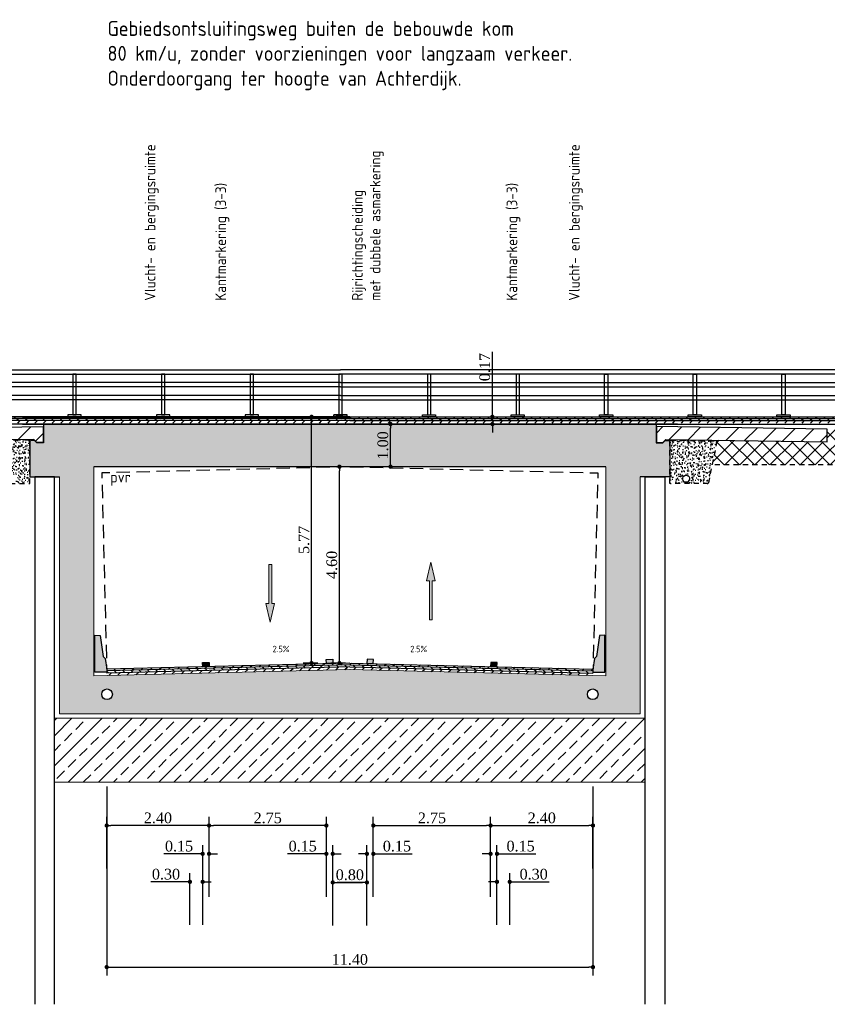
# Model space of a CAD drawing. Extents: x -21 to 90, y -15 to 62.
# Tile 13 of 15: x 60 to 79, y 17 to 40. Entities that reach past the tile are written whole.
import ezdxf
from ezdxf.enums import TextEntityAlignment as Align

# ---------------------------------------------------------------- set-up
doc = ezdxf.new("R2010")
doc.units = 0
doc.header["$LTSCALE"] = 0.1
doc.linetypes.add('B0402', pattern=[9.375, 6.25, -3.125])
doc.linetypes.add('TYPE_7', pattern=[1.9, 1.2, -0.7])
for name, color, linetype in [('CK-A$1A-25301', 253, 'Continuous'), ('CKNL2200P2507', 2, 'TYPE_7'), ('CKNL4101P2501', 2, 'Continuous'), ('CKNL4200P3501', 3, 'Continuous'), ('CR-L3860P3501', 3, 'Continuous'), ('l-ar-deta-pr', 10, 'Continuous'), ('l-mt-deta-pr', 7, 'Continuous'), ('l-tk-deta-con-pr', 1, 'Continuous'), ('TD-L----_BLOCK', 7, 'Continuous'), ('TDNL----_profiel vrije', 253, 'B0402'), ('TDNL6300_profiel', 2, 'Continuous'), ('X--T$1A-P2501', 2, 'Continuous'), ('X-IT6300_maatvoering', 7, 'Continuous'), ('X-NA6300_profiel', 7, 'Continuous'), ('XDNA----_spoortunnel', 253, 'Continuous')]:
    doc.layers.add(name, color=color, linetype=linetype)
doc.layers.add('dp-nw-markering', color=7, linetype='Continuous', lineweight=0)
doc.styles.add('ENV-P', font='ISOCP.SHX')
doc.styles.add('INFRA_DIM', font='times.ttf')
doc.styles.add('T25', font='ISO3098.shx')
doc.dimstyles.new('INFRA-100-M', dxfattribs={"dimtxt": 0.25, "dimasz": 0.1, "dimexe": 0.2, "dimexo": 0.1, "dimgap": 0.05, "dimtad": 1, "dimzin": 0, "dimdsep": 46, "dimtxsty": 'INFRA_DIM', "dimblk1": 'DOT', "dimblk2": 'DOT', "dimsah": 1, "dimcen": 0, "dimclrd": 256, "dimclre": 256, "dimclrt": 7, "dimaunit": 2, "dimadec": 0, "dimazin": 0, "dimtfac": 1, "dimtdec": 3, "dimtofl": 0, "dimtmove": 0, "dimatfit": 3, "dimldrblk": 'DOT', "dimfxl": 1, "dimtolj": 1, "dimtzin": 0, "dimarcsym": 0})
pattern_1 = [(45, (62.21669, 30.24594), (-0.1010279, 0.1010279), [])]
pattern_2 = [(50.0004, (23.89335, 155.36972), (0.18218478, -0.01593783), [0.01905, -0.20955]), (355.0004, (23.89335, 155.36972), (-0.03524474, 0.1910566), [0.01524, -0.16764058]), (100.45184, (23.90853, 155.3684), (0.14694004, 0.17511876), [0.01619, -0.17809024]), (46.1846, (23.89335, 155.42052), (0.27107933, -0.04204046), [0.028575, -0.314325]), (96.63595, (23.91594, 155.41702), (0.23740243, 0.24742776), [0.024285, -0.2671356]), (351.18455, (23.89335, 155.42052), (0.23740243, 0.24742776), [0.02285997, -0.25145973]), (21.0004, (23.91875, 155.40782), (0.1516151, -0.10226415), [0.01905, -0.20955]), (326.0004, (23.91875, 155.40782), (0.06180076, 0.1841884), [0.01524, -0.16764]), (71.45184, (23.93139, 155.3993), (0.21341586, 0.08192424), [0.01619, -0.17808994]), (37.500395, (23.89335, 155.36972), (0.00308802, 0.08455506), [0, -0.165608, 0, -0.17018, 0, -0.168275]), (7.500395, (23.89335, 155.36972), (0.06681897, 0.100181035), [0, -0.097028, 0, -0.161798, 0, -0.064135]), (327.500395, (23.83671, 155.36972), (0.135590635, -0.00572781), [0, -0.0635, 0, -0.19812, 0, -0.26289]), (317.50039, (23.81131, 155.36972), (0.14812901, 0.02542751), [0, -0.08255, 0, -0.131572, 0, -0.18669])]
pattern_3 = [(45.000395, (-301.74912, 194.31123), (-0.22450795, 0.22450486), [])]
pattern_4 = [(45, (-149993.5194, -405800.05517), (-0.3535533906, 0.3535533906), []), (45, (-149993.16587, -405800.05517), (-0.3535533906, 0.3535533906), [0.25, -0.125])]
pattern_5 = [(43.5679, (62.21569, 24.60233), (-0.0984714, 0.1035212), [])]
pattern_6 = [(133.5679, (62.21569, 24.60233), (-0.1035212, -0.0984714), [])]
pattern_7 = [(45, (62.21669, 30.24594), (-0.1010279, 0.1010279), [])]

# ---------------------------------------------------------------- blocks, each defined once
blk = doc.blocks.new('_DOT')
at = {"color": 0, "linetype": 'ByBlock'}
blk.add_line((-0.5, 0), (-1, 0), dxfattribs=at)
at = {"color": 0, "linetype": 'ByBlock', "const_width": 0.5}
blk.add_lwpolyline([(-0.25, 0, 1), (0.25, 0, 1)], format="xyb", close=True, dxfattribs=at)
blk = doc.blocks.new('*D131')
at = {"layer": 'DEFPOINTS', "color": 0, "transparency": 16777216}
for p in [(68.996, 30.35), (68.996, 30.18), (70.672, 30.18)]:
    blk.add_point(p, dxfattribs=at)
at = {"layer": 'l-mt-deta-pr', "lineweight": -2, "transparency": 16777216}
for p, q in [((70.672, 30.45), (70.672, 31.872)), ((69.096, 30.35), (70.872, 30.35)), ((69.096, 30.18), (70.872, 30.18)), ((70.672, 30.08), (70.672, 29.98))]:
    blk.add_line(p, q, dxfattribs=at)
at = {"layer": 'l-mt-deta-pr', "lineweight": -2, "transparency": 16777216, "xscale": 0.1, "yscale": 0.1, "zscale": 0.1}
for p, rotation in [((70.672, 30.35), 270.0003585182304), ((70.672, 30.18), 90.00035851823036)]:
    blk.add_blockref('_DOT', p, dxfattribs=dict(at, rotation=rotation))
at = {"layer": 'l-mt-deta-pr', "color": 7, "transparency": 16777216, "insert": (70.494, 31.514), "char_height": 0.25, "attachment_point": 5, "rotation": 90.0004, "style": 'INFRA_DIM'}
blk.add_mtext('\\A1;0.17', dxfattribs=at)
blk = doc.blocks.new('*D132')
at = {"layer": 'DEFPOINTS', "color": 0, "transparency": 16777216}
for p in [(68.284, 30.18), (68.996, 30.18), (68.996, 29.18)]:
    blk.add_point(p, dxfattribs=at)
at = {"layer": 'l-mt-deta-pr', "lineweight": -2, "transparency": 16777216}
for p, q in [((68.896, 30.18), (68.084, 30.18)), ((68.284, 29.28), (68.284, 30.08)), ((68.896, 29.18), (68.084, 29.18))]:
    blk.add_line(p, q, dxfattribs=at)
at = {"layer": 'l-mt-deta-pr', "lineweight": -2, "transparency": 16777216, "xscale": 0.1, "yscale": 0.1, "zscale": 0.1}
for p, rotation in [((68.284, 30.18), 90.00332984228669), ((68.284, 29.18), 270.0033298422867)]:
    blk.add_blockref('_DOT', p, dxfattribs=dict(at, rotation=rotation))
at = {"layer": 'l-mt-deta-pr', "color": 7, "transparency": 16777216, "insert": (68.106, 29.68), "char_height": 0.25, "attachment_point": 5, "rotation": 90.0033, "style": 'INFRA_DIM'}
blk.add_mtext('\\A1;1.00', dxfattribs=at)
blk = doc.blocks.new('*D133')
at = {"layer": 'DEFPOINTS', "color": 0, "transparency": 16777216}
for p in [(67.73, 19.438), (66.93, 18.332), (67.73, 18.332)]:
    blk.add_point(p, dxfattribs=at)
at = {"layer": 'l-mt-deta-pr', "lineweight": -2, "transparency": 16777216}
for p, q in [((66.93, 18.432), (66.93, 19.638)), ((67.73, 18.432), (67.73, 19.638)), ((67.03, 19.438), (67.63, 19.438))]:
    blk.add_line(p, q, dxfattribs=at)
at = {"layer": 'l-mt-deta-pr', "lineweight": -2, "transparency": 16777216, "xscale": 0.1, "yscale": 0.1, "zscale": 0.1, "rotation": 180}
blk.add_blockref('_DOT', (66.93, 19.438), dxfattribs=at)
at = {"layer": 'l-mt-deta-pr', "lineweight": -2, "transparency": 16777216, "xscale": 0.1, "yscale": 0.1, "zscale": 0.1}
blk.add_blockref('_DOT', (67.73, 19.438), dxfattribs=at)
at = {"layer": 'l-mt-deta-pr', "color": 7, "transparency": 16777216, "insert": (67.33, 19.616), "char_height": 0.25, "attachment_point": 5, "style": 'INFRA_DIM'}
blk.add_mtext('\\A1;0.80', dxfattribs=at)
blk = doc.blocks.new('*D134')
at = {"layer": 'DEFPOINTS', "color": 0, "transparency": 16777216}
for p in [(67.88, 20.109), (67.73, 19.003), (67.88, 19.003)]:
    blk.add_point(p, dxfattribs=at)
at = {"layer": 'l-mt-deta-pr', "lineweight": -2, "transparency": 16777216}
for p, q in [((67.73, 19.103), (67.73, 20.309)), ((67.88, 19.103), (67.88, 20.309)), ((67.63, 20.109), (67.53, 20.109)), ((67.98, 20.109), (68.789, 20.109))]:
    blk.add_line(p, q, dxfattribs=at)
at = {"layer": 'l-mt-deta-pr', "lineweight": -2, "transparency": 16777216, "xscale": 0.1, "yscale": 0.1, "zscale": 0.1}
blk.add_blockref('_DOT', (67.73, 20.109), dxfattribs=at)
at = {"layer": 'l-mt-deta-pr', "lineweight": -2, "transparency": 16777216, "xscale": 0.1, "yscale": 0.1, "zscale": 0.1, "rotation": 180}
blk.add_blockref('_DOT', (67.88, 20.109), dxfattribs=at)
at = {"layer": 'l-mt-deta-pr', "color": 7, "transparency": 16777216, "insert": (68.434, 20.287), "char_height": 0.25, "attachment_point": 5, "style": 'INFRA_DIM'}
blk.add_mtext('\\A1;0.15', dxfattribs=at)
blk = doc.blocks.new('*D135')
at = {"layer": 'DEFPOINTS', "color": 0, "transparency": 16777216}
for p in [(70.63, 20.772), (67.88, 19.666), (70.63, 19.666)]:
    blk.add_point(p, dxfattribs=at)
at = {"layer": 'l-mt-deta-pr', "lineweight": -2, "transparency": 16777216}
for p, q in [((67.88, 19.766), (67.88, 20.972)), ((67.98, 20.772), (70.53, 20.772)), ((70.63, 19.766), (70.63, 20.972))]:
    blk.add_line(p, q, dxfattribs=at)
at = {"layer": 'l-mt-deta-pr', "lineweight": -2, "transparency": 16777216, "xscale": 0.1, "yscale": 0.1, "zscale": 0.1, "rotation": 180}
blk.add_blockref('_DOT', (67.88, 20.772), dxfattribs=at)
at = {"layer": 'l-mt-deta-pr', "lineweight": -2, "transparency": 16777216, "xscale": 0.1, "yscale": 0.1, "zscale": 0.1}
blk.add_blockref('_DOT', (70.63, 20.772), dxfattribs=at)
at = {"layer": 'l-mt-deta-pr', "color": 7, "transparency": 16777216, "insert": (69.255, 20.949), "char_height": 0.25, "attachment_point": 5, "style": 'INFRA_DIM'}
blk.add_mtext('\\A1;2.75', dxfattribs=at)
blk = doc.blocks.new('*D136')
at = {"layer": 'DEFPOINTS', "color": 0, "transparency": 16777216}
for p in [(70.78, 20.109), (70.63, 19.003), (70.78, 19.003)]:
    blk.add_point(p, dxfattribs=at)
at = {"layer": 'l-mt-deta-pr', "lineweight": -2, "transparency": 16777216}
for p, q in [((70.63, 19.103), (70.63, 20.309)), ((70.78, 19.103), (70.78, 20.309)), ((70.53, 20.109), (70.43, 20.109)), ((70.88, 20.109), (71.689, 20.109))]:
    blk.add_line(p, q, dxfattribs=at)
at = {"layer": 'l-mt-deta-pr', "lineweight": -2, "transparency": 16777216, "xscale": 0.1, "yscale": 0.1, "zscale": 0.1}
blk.add_blockref('_DOT', (70.63, 20.109), dxfattribs=at)
at = {"layer": 'l-mt-deta-pr', "lineweight": -2, "transparency": 16777216, "xscale": 0.1, "yscale": 0.1, "zscale": 0.1, "rotation": 180}
blk.add_blockref('_DOT', (70.78, 20.109), dxfattribs=at)
at = {"layer": 'l-mt-deta-pr', "color": 7, "transparency": 16777216, "insert": (71.334, 20.287), "char_height": 0.25, "attachment_point": 5, "style": 'INFRA_DIM'}
blk.add_mtext('\\A1;0.15', dxfattribs=at)
blk = doc.blocks.new('*D137')
at = {"layer": 'DEFPOINTS', "color": 0, "transparency": 16777216}
for p in [(71.08, 19.452), (70.78, 18.346), (71.08, 18.346)]:
    blk.add_point(p, dxfattribs=at)
at = {"layer": 'l-mt-deta-pr', "lineweight": -2, "transparency": 16777216}
for p, q in [((70.78, 18.446), (70.78, 19.652)), ((71.08, 18.446), (71.08, 19.652)), ((70.68, 19.452), (70.58, 19.452)), ((71.18, 19.452), (72, 19.452))]:
    blk.add_line(p, q, dxfattribs=at)
at = {"layer": 'l-mt-deta-pr', "lineweight": -2, "transparency": 16777216, "xscale": 0.1, "yscale": 0.1, "zscale": 0.1}
blk.add_blockref('_DOT', (70.78, 19.452), dxfattribs=at)
at = {"layer": 'l-mt-deta-pr', "lineweight": -2, "transparency": 16777216, "xscale": 0.1, "yscale": 0.1, "zscale": 0.1, "rotation": 180}
blk.add_blockref('_DOT', (71.08, 19.452), dxfattribs=at)
at = {"layer": 'l-mt-deta-pr', "color": 7, "transparency": 16777216, "insert": (71.64, 19.63), "char_height": 0.25, "attachment_point": 5, "style": 'INFRA_DIM'}
blk.add_mtext('\\A1;0.30', dxfattribs=at)
blk = doc.blocks.new('*D138')
at = {"layer": 'DEFPOINTS', "color": 0, "transparency": 16777216}
for p in [(73.03, 20.772), (70.63, 19.666), (73.03, 19.666)]:
    blk.add_point(p, dxfattribs=at)
at = {"layer": 'l-mt-deta-pr', "lineweight": -2, "transparency": 16777216}
for p, q in [((70.63, 19.766), (70.63, 20.972)), ((70.73, 20.772), (72.93, 20.772)), ((73.03, 19.766), (73.03, 20.972))]:
    blk.add_line(p, q, dxfattribs=at)
at = {"layer": 'l-mt-deta-pr', "lineweight": -2, "transparency": 16777216, "xscale": 0.1, "yscale": 0.1, "zscale": 0.1, "rotation": 180}
blk.add_blockref('_DOT', (70.63, 20.772), dxfattribs=at)
at = {"layer": 'l-mt-deta-pr', "lineweight": -2, "transparency": 16777216, "xscale": 0.1, "yscale": 0.1, "zscale": 0.1}
blk.add_blockref('_DOT', (73.03, 20.772), dxfattribs=at)
at = {"layer": 'l-mt-deta-pr', "color": 7, "transparency": 16777216, "insert": (71.83, 20.949), "char_height": 0.25, "attachment_point": 5, "style": 'INFRA_DIM'}
blk.add_mtext('\\A1;2.40', dxfattribs=at)
blk = doc.blocks.new('*U20')
blk.add_hatch(color=256).paths.add_polyline_path([(-0.0675, 0.6075), (-0.0225, 0.6075), (-0.0225, 0), (0.0225, 0), (0.0225, 0.6075), (0.0675, 0.6075), (0, 0.9)])
blk.add_lwpolyline([(-0.0675, 0.6075), (-0.0225, 0.6075), (-0.0225, 0), (0.0225, 0), (0.0225, 0.6075), (0.0675, 0.6075), (0, 0.9)], close=True)
blk = doc.blocks.new('Verkpijl')
blk.add_lwpolyline([(-0.417, 0, 0, 0, 0), (0.417, 0, 0.075, 0, 0), (0.583, 0, 0, 0, 0)], format="xyseb")
blk = doc.blocks.new('*D139')
at = {"layer": 'DEFPOINTS', "color": 0, "transparency": 16777216}
for p in [(61.63, 21.786), (73.03, 21.786), (73.03, 17.455)]:
    blk.add_point(p, dxfattribs=at)
at = {"layer": 'l-mt-deta-pr', "lineweight": -2, "transparency": 16777216}
for p, q in [((61.63, 21.686), (61.63, 17.255)), ((73.03, 21.686), (73.03, 17.255)), ((61.73, 17.455), (72.93, 17.455))]:
    blk.add_line(p, q, dxfattribs=at)
at = {"layer": 'l-mt-deta-pr', "lineweight": -2, "transparency": 16777216, "xscale": 0.1, "yscale": 0.1, "zscale": 0.1, "rotation": 180}
blk.add_blockref('_DOT', (61.63, 17.455), dxfattribs=at)
at = {"layer": 'l-mt-deta-pr', "lineweight": -2, "transparency": 16777216, "xscale": 0.1, "yscale": 0.1, "zscale": 0.1}
blk.add_blockref('_DOT', (73.03, 17.455), dxfattribs=at)
at = {"layer": 'l-mt-deta-pr', "color": 7, "transparency": 16777216, "insert": (67.33, 17.632), "char_height": 0.25, "attachment_point": 5, "style": 'INFRA_DIM'}
blk.add_mtext('\\A1;11.40', dxfattribs=at)
blk = doc.blocks.new('*D140')
at = {"layer": 'DEFPOINTS', "color": 0, "transparency": 16777216}
for p in [(66.93, 19.438), (66.93, 18.332), (67.73, 18.332)]:
    blk.add_point(p, dxfattribs=at)
at = {"layer": 'l-mt-deta-pr', "lineweight": -2, "transparency": 16777216}
for p, q in [((66.93, 18.432), (66.93, 19.638)), ((67.73, 18.432), (67.73, 19.638)), ((67.63, 19.438), (67.03, 19.438))]:
    blk.add_line(p, q, dxfattribs=at)
at = {"layer": 'l-mt-deta-pr', "lineweight": -2, "transparency": 16777216, "xscale": 0.1, "yscale": 0.1, "zscale": 0.1, "rotation": 180}
blk.add_blockref('_DOT', (66.93, 19.438), dxfattribs=at)
at = {"layer": 'l-mt-deta-pr', "lineweight": -2, "transparency": 16777216, "xscale": 0.1, "yscale": 0.1, "zscale": 0.1}
blk.add_blockref('_DOT', (67.73, 19.438), dxfattribs=at)
at = {"layer": 'l-mt-deta-pr', "color": 7, "transparency": 16777216, "insert": (67.33, 19.616), "char_height": 0.25, "attachment_point": 5, "style": 'INFRA_DIM'}
blk.add_mtext('\\A1;0.80', dxfattribs=at)
blk = doc.blocks.new('*D141')
at = {"layer": 'DEFPOINTS', "color": 0, "transparency": 16777216}
for p in [(66.78, 20.109), (66.78, 19.003), (66.93, 19.003)]:
    blk.add_point(p, dxfattribs=at)
at = {"layer": 'l-mt-deta-pr', "lineweight": -2, "transparency": 16777216}
for p, q in [((66.78, 19.103), (66.78, 20.309)), ((66.93, 19.103), (66.93, 20.309)), ((66.68, 20.109), (65.872, 20.109)), ((67.03, 20.109), (67.13, 20.109))]:
    blk.add_line(p, q, dxfattribs=at)
at = {"layer": 'l-mt-deta-pr', "lineweight": -2, "transparency": 16777216, "xscale": 0.1, "yscale": 0.1, "zscale": 0.1}
blk.add_blockref('_DOT', (66.78, 20.109), dxfattribs=at)
at = {"layer": 'l-mt-deta-pr', "lineweight": -2, "transparency": 16777216, "xscale": 0.1, "yscale": 0.1, "zscale": 0.1, "rotation": 180}
blk.add_blockref('_DOT', (66.93, 20.109), dxfattribs=at)
at = {"layer": 'l-mt-deta-pr', "color": 7, "transparency": 16777216, "insert": (66.226, 20.287), "char_height": 0.25, "attachment_point": 5, "style": 'INFRA_DIM'}
blk.add_mtext('\\A1;0.15', dxfattribs=at)
blk = doc.blocks.new('*D142')
at = {"layer": 'DEFPOINTS', "color": 0, "transparency": 16777216}
for p in [(64.03, 20.772), (64.03, 19.666), (66.78, 19.666)]:
    blk.add_point(p, dxfattribs=at)
at = {"layer": 'l-mt-deta-pr', "lineweight": -2, "transparency": 16777216}
for p, q in [((64.03, 19.766), (64.03, 20.972)), ((66.68, 20.772), (64.13, 20.772)), ((66.78, 19.766), (66.78, 20.972))]:
    blk.add_line(p, q, dxfattribs=at)
at = {"layer": 'l-mt-deta-pr', "lineweight": -2, "transparency": 16777216, "xscale": 0.1, "yscale": 0.1, "zscale": 0.1, "rotation": 180}
blk.add_blockref('_DOT', (64.03, 20.772), dxfattribs=at)
at = {"layer": 'l-mt-deta-pr', "lineweight": -2, "transparency": 16777216, "xscale": 0.1, "yscale": 0.1, "zscale": 0.1}
blk.add_blockref('_DOT', (66.78, 20.772), dxfattribs=at)
at = {"layer": 'l-mt-deta-pr', "color": 7, "transparency": 16777216, "insert": (65.405, 20.949), "char_height": 0.25, "attachment_point": 5, "style": 'INFRA_DIM'}
blk.add_mtext('\\A1;2.75', dxfattribs=at)
blk = doc.blocks.new('*D143')
at = {"layer": 'DEFPOINTS', "color": 0, "transparency": 16777216}
for p in [(63.88, 20.109), (63.88, 19.003), (64.03, 19.003)]:
    blk.add_point(p, dxfattribs=at)
at = {"layer": 'l-mt-deta-pr', "lineweight": -2, "transparency": 16777216}
for p, q in [((63.88, 19.103), (63.88, 20.309)), ((64.03, 19.103), (64.03, 20.309)), ((63.78, 20.109), (62.972, 20.109)), ((64.13, 20.109), (64.23, 20.109))]:
    blk.add_line(p, q, dxfattribs=at)
at = {"layer": 'l-mt-deta-pr', "lineweight": -2, "transparency": 16777216, "xscale": 0.1, "yscale": 0.1, "zscale": 0.1}
blk.add_blockref('_DOT', (63.88, 20.109), dxfattribs=at)
at = {"layer": 'l-mt-deta-pr', "lineweight": -2, "transparency": 16777216, "xscale": 0.1, "yscale": 0.1, "zscale": 0.1, "rotation": 180}
blk.add_blockref('_DOT', (64.03, 20.109), dxfattribs=at)
at = {"layer": 'l-mt-deta-pr', "color": 7, "transparency": 16777216, "insert": (63.326, 20.287), "char_height": 0.25, "attachment_point": 5, "style": 'INFRA_DIM'}
blk.add_mtext('\\A1;0.15', dxfattribs=at)
blk = doc.blocks.new('*D144')
at = {"layer": 'DEFPOINTS', "color": 0, "transparency": 16777216}
for p in [(63.58, 19.452), (63.58, 18.346), (63.88, 18.346)]:
    blk.add_point(p, dxfattribs=at)
at = {"layer": 'l-mt-deta-pr', "lineweight": -2, "transparency": 16777216}
for p, q in [((63.58, 18.446), (63.58, 19.652)), ((63.88, 18.446), (63.88, 19.652)), ((63.48, 19.452), (62.661, 19.452)), ((63.98, 19.452), (64.08, 19.452))]:
    blk.add_line(p, q, dxfattribs=at)
at = {"layer": 'l-mt-deta-pr', "lineweight": -2, "transparency": 16777216, "xscale": 0.1, "yscale": 0.1, "zscale": 0.1}
blk.add_blockref('_DOT', (63.58, 19.452), dxfattribs=at)
at = {"layer": 'l-mt-deta-pr', "lineweight": -2, "transparency": 16777216, "xscale": 0.1, "yscale": 0.1, "zscale": 0.1, "rotation": 180}
blk.add_blockref('_DOT', (63.88, 19.452), dxfattribs=at)
at = {"layer": 'l-mt-deta-pr', "color": 7, "transparency": 16777216, "insert": (63.02, 19.63), "char_height": 0.25, "attachment_point": 5, "style": 'INFRA_DIM'}
blk.add_mtext('\\A1;0.30', dxfattribs=at)
blk = doc.blocks.new('*D145')
at = {"layer": 'DEFPOINTS', "color": 0, "transparency": 16777216}
for p in [(61.63, 20.772), (61.63, 19.666), (64.03, 19.666)]:
    blk.add_point(p, dxfattribs=at)
at = {"layer": 'l-mt-deta-pr', "lineweight": -2, "transparency": 16777216}
for p, q in [((61.63, 19.766), (61.63, 20.972)), ((63.93, 20.772), (61.73, 20.772)), ((64.03, 19.766), (64.03, 20.972))]:
    blk.add_line(p, q, dxfattribs=at)
at = {"layer": 'l-mt-deta-pr', "lineweight": -2, "transparency": 16777216, "xscale": 0.1, "yscale": 0.1, "zscale": 0.1, "rotation": 180}
blk.add_blockref('_DOT', (61.63, 20.772), dxfattribs=at)
at = {"layer": 'l-mt-deta-pr', "lineweight": -2, "transparency": 16777216, "xscale": 0.1, "yscale": 0.1, "zscale": 0.1}
blk.add_blockref('_DOT', (64.03, 20.772), dxfattribs=at)
at = {"layer": 'l-mt-deta-pr', "color": 7, "transparency": 16777216, "insert": (62.83, 20.949), "char_height": 0.25, "attachment_point": 5, "style": 'INFRA_DIM'}
blk.add_mtext('\\A1;2.40', dxfattribs=at)
blk = doc.blocks.new('*D146')
at = {"layer": 'DEFPOINTS', "color": 0, "transparency": 16777216}
for p in [(67.086, 29.18), (67.33, 29.18), (67.33, 24.578)]:
    blk.add_point(p, dxfattribs=at)
at = {"layer": 'l-mt-deta-pr', "lineweight": -2, "transparency": 16777216}
for p, q in [((67.23, 29.18), (66.886, 29.18)), ((67.086, 24.678), (67.086, 29.08)), ((67.23, 24.578), (66.886, 24.578))]:
    blk.add_line(p, q, dxfattribs=at)
at = {"layer": 'l-mt-deta-pr', "lineweight": -2, "transparency": 16777216, "xscale": 0.1, "yscale": 0.1, "zscale": 0.1}
for p, rotation in [((67.086, 29.18), 89.9966701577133), ((67.086, 24.578), 269.9966701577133)]:
    blk.add_blockref('_DOT', p, dxfattribs=dict(at, rotation=rotation))
at = {"layer": 'l-mt-deta-pr', "color": 7, "transparency": 16777216, "insert": (66.909, 26.879), "char_height": 0.25, "attachment_point": 5, "rotation": 89.9967, "style": 'INFRA_DIM'}
blk.add_mtext('\\A1;4.60', dxfattribs=at)
blk = doc.blocks.new('*D147')
at = {"layer": 'DEFPOINTS', "color": 0, "transparency": 16777216}
for p in [(66.433, 30.35), (66.677, 30.35), (66.677, 24.578)]:
    blk.add_point(p, dxfattribs=at)
at = {"layer": 'l-mt-deta-pr', "lineweight": -2, "transparency": 16777216}
for p, q in [((66.577, 30.35), (66.233, 30.35)), ((66.432, 24.678), (66.433, 30.25)), ((66.577, 24.578), (66.232, 24.578))]:
    blk.add_line(p, q, dxfattribs=at)
at = {"layer": 'l-mt-deta-pr', "lineweight": -2, "transparency": 16777216, "xscale": 0.1, "yscale": 0.1, "zscale": 0.1}
for p, rotation in [((66.433, 30.35), 89.9966701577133), ((66.432, 24.578), 269.9966701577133)]:
    blk.add_blockref('_DOT', p, dxfattribs=dict(at, rotation=rotation))
at = {"layer": 'l-mt-deta-pr', "color": 7, "transparency": 16777216, "insert": (66.255, 27.464), "char_height": 0.25, "attachment_point": 5, "rotation": 89.9967, "style": 'INFRA_DIM'}
blk.add_mtext('\\A1;5.77', dxfattribs=at)

msp = doc.modelspace()

# ---------------------------------------------------------------- hatches: boundary and pattern name
at = {"layer": 'CK-A$1A-25301'}
h = msp.add_hatch(dxfattribs=at)
h.set_pattern_fill('ANSI31', color=256, scale=0.1, angle=37.3253)
h.set_pattern_definition(pattern_3)
h.paths.add_polyline_path([(59.918, 29.819), (56.144, 29.763), (56.139, 30.063), (60.139, 30.122), (60.144, 29.747), (59.994, 29.745)])
h = msp.add_hatch(dxfattribs=at)
h.set_pattern_fill('ANSI31', color=256, scale=0.1, angle=37.3253)
h.set_pattern_definition(pattern_3)
h.paths.add_polyline_path([(74.742, 29.819), (78.517, 29.763), (78.521, 30.063), (74.522, 30.122), (74.516, 29.747), (74.666, 29.745)])
h = msp.add_hatch(dxfattribs=at)
h.set_pattern_fill('ANSI37', color=256, scale=2, angle=0.0004, style=0)
h.set_pattern_definition([(45.0004, (41.64247, 16.66556), (-0.1767779, 0.1767755), []), (135.0004, (41.64247, 16.66556), (-0.1767755, -0.1767779), [])])
h.paths.add_polyline_path([(79.526, 29.222), (75.823, 29.222), (75.94, 29.801), (78.522, 29.763), (78.527, 30.063), (78.679, 30.063), (84.526, 30.063)])
h = msp.add_hatch(dxfattribs=at)
h.set_pattern_fill('AR-CONC', color=256, scale=0.001, angle=37.3141, style=0)
h.set_pattern_definition(pattern_2)
h.paths.add_polyline_path([(59.825, 29.807), (59.17, 29.79), (58.72, 29.779), (58.925, 28.784), (59.825, 28.784)])
edge = h.paths.add_edge_path(flags=16)
edge.add_line((59.514, 28.858), (59.491, 28.821))
edge.add_line((59.491, 28.821), (59.403, 28.821))
edge.add_line((59.403, 28.821), (59.38, 28.858))
edge.add_arc((59.447, 28.901), 0.08, -32.7787, 212.7795, ccw=False)
h = msp.add_hatch(dxfattribs=at)
h.set_pattern_fill('AR-CONC', color=256, scale=0.001, angle=37.3141, style=0)
h.set_pattern_definition(pattern_2)
h.paths.add_polyline_path([(74.835, 29.807), (75.491, 29.79), (75.94, 29.779), (75.735, 28.784), (74.835, 28.784)])
edge = h.paths.add_edge_path(flags=16)
edge.add_line((75.146, 28.858), (75.17, 28.821))
edge.add_line((75.17, 28.821), (75.257, 28.821))
edge.add_line((75.257, 28.821), (75.281, 28.858))
edge.add_arc((75.213, 28.901), 0.08, 327.2205, 572.7787)
h = msp.add_hatch(dxfattribs=at)
h.set_pattern_fill('ANSI33', color=256, scale=2)
h.set_pattern_definition(pattern_4)
edge = h.paths.add_edge_path()
edge.add_line((60.405, 23.286), (67.33, 23.286))
edge.add_line((67.33, 23.286), (67.33, 21.786))
edge.add_line((67.33, 21.786), (60.405, 21.786))
edge.add_line((60.405, 21.786), (60.405, 23.286))
h = msp.add_hatch(dxfattribs=at)
h.set_pattern_fill('ANSI33', color=256, scale=2)
h.set_pattern_definition(pattern_4)
edge = h.paths.add_edge_path()
edge.add_line((74.255, 23.286), (67.33, 23.286))
edge.add_line((67.33, 23.286), (67.33, 21.786))
edge.add_line((67.33, 21.786), (74.255, 21.786))
edge.add_line((74.255, 21.786), (74.255, 23.286))
at = {"layer": 'l-ar-deta-pr'}
h = msp.add_hatch(dxfattribs=at)
h.set_pattern_fill('ANSI31', color=8, scale=0.045, style=0)
h.set_pattern_definition(pattern_7)
h.paths.add_polyline_path([(67.33, 30.35), (67.33, 30.31), (45.341, 30.31), (45.341, 30.35)])
h = msp.add_hatch(dxfattribs=at)
h.set_pattern_fill('ANSI31', color=8, scale=0.045, angle=90, style=0)
h.set_pattern_definition([(135, (62.21669, 30.24594), (-0.1010279, -0.1010279), [])])
h.paths.add_polyline_path([(67.33, 30.31), (67.33, 30.26), (45.341, 30.26), (45.341, 30.31)])
h = msp.add_hatch(dxfattribs=at)
h.set_pattern_fill('ANSI31', color=8, scale=0.045, style=0)
h.set_pattern_definition(pattern_7)
h.paths.add_polyline_path([(67.33, 30.26), (67.33, 30.2), (45.341, 30.2), (45.341, 30.26)])
h = msp.add_hatch(dxfattribs=at)
h.set_pattern_fill('ANSI31', color=8, scale=0.045, style=0)
h.set_pattern_definition(pattern_1)
h.paths.add_polyline_path([(67.33, 30.35), (67.33, 30.31), (89.319, 30.31), (89.319, 30.35)])
h = msp.add_hatch(dxfattribs=at)
h.set_pattern_fill('ANSI31', color=8, scale=0.045, angle=90, style=0)
h.set_pattern_definition([(135, (62.21669, 30.24594), (-0.1010279, -0.1010279), [])])
h.paths.add_polyline_path([(67.33, 30.31), (67.33, 30.26), (89.319, 30.26), (89.319, 30.31)])
h = msp.add_hatch(dxfattribs=at)
h.set_pattern_fill('ANSI31', color=8, scale=0.045, style=0)
h.set_pattern_definition(pattern_1)
h.paths.add_polyline_path([(67.33, 30.26), (67.33, 30.2), (89.319, 30.2), (89.319, 30.26)])
h = msp.add_hatch(dxfattribs=at)
h.set_pattern_fill('ANSI31', color=8, scale=0.045, angle=-1.4321, style=0)
h.set_pattern_definition(pattern_5)
h.paths.add_polyline_path([(67.33, 24.578), (67.331, 24.538), (61.633, 24.396), (61.632, 24.436)])
h = msp.add_hatch(dxfattribs=at)
h.set_pattern_fill('ANSI31', color=8, scale=0.045, angle=88.5679, style=0)
h.set_pattern_definition(pattern_6)
h.paths.add_polyline_path([(67.331, 24.538), (67.332, 24.488), (61.634, 24.346), (61.633, 24.396)])
h = msp.add_hatch(dxfattribs=at)
h.set_pattern_fill('ANSI31', color=8, scale=0.045, angle=-1.4321, style=0)
h.set_pattern_definition(pattern_5)
h.paths.add_polyline_path([(67.332, 24.488), (67.334, 24.428), (61.636, 24.286), (61.634, 24.346)])
h = msp.add_hatch(dxfattribs=at)
h.set_pattern_fill('ANSI31', color=8, scale=0.045, angle=-1.4321, style=0)
h.set_pattern_definition(pattern_5)
h.paths.add_polyline_path([(67.328, 24.488), (67.326, 24.428), (73.025, 24.286), (73.026, 24.346)])
h = msp.add_hatch(dxfattribs=at)
h.set_pattern_fill('ANSI31', color=8, scale=0.045, angle=88.5679, style=0)
h.set_pattern_definition(pattern_6)
h.paths.add_polyline_path([(67.329, 24.538), (67.328, 24.488), (73.026, 24.346), (73.027, 24.396)])
h = msp.add_hatch(dxfattribs=at)
h.set_pattern_fill('ANSI31', color=8, scale=0.045, angle=-1.4321, style=0)
h.set_pattern_definition(pattern_5)
h.paths.add_polyline_path([(67.33, 24.578), (67.329, 24.538), (73.027, 24.396), (73.028, 24.436)])
at = {"layer": 'X-NA6300_profiel'}
for points in [[(63.879, 24.592), (64.029, 24.596), (64.031, 24.496), (63.881, 24.492)], [(70.782, 24.592), (70.632, 24.596), (70.629, 24.496), (70.779, 24.492)]]:
    msp.add_hatch(color=256, dxfattribs=at).paths.add_polyline_path(points)
h = msp.add_hatch(color=256, dxfattribs=at)
h.paths.add_polyline_path([(67.73, 24.678), (67.88, 24.678), (67.88, 24.578), (67.73, 24.578)])
h.paths.add_polyline_path([(66.778, 24.665), (66.928, 24.668), (66.93, 24.568), (66.78, 24.565)])
h = msp.add_hatch(color=256, dxfattribs=at)
h.paths.add_polyline_path([(66.93, 24.678), (66.78, 24.678), (66.78, 24.578), (66.93, 24.578)])
h.paths.add_polyline_path([(67.883, 24.665), (67.733, 24.668), (67.73, 24.568), (67.88, 24.565)])
at = {"layer": 'XDNA----_spoortunnel'}
h = msp.add_hatch(color=256, dxfattribs=at)
h.paths.add_polyline_path([(74.835, 29.767), (74.81, 29.792), (74.72, 29.792), (74.67, 29.742), (74.51, 29.742), (74.51, 30.18), (67.33, 30.18), (60.15, 30.18), (60.15, 29.742), (59.99, 29.742), (59.94, 29.792), (59.85, 29.792), (59.825, 29.767), (59.825, 28.942), (60.525, 28.942), (60.525, 23.386), (67.33, 23.386), (74.135, 23.386), (74.135, 28.942), (74.835, 28.942)])
h.paths.add_polyline_path([(73.335, 29.18), (73.335, 24.278), (67.33, 24.428), (61.325, 24.278), (61.325, 29.18)], flags=16)
h.paths.add_polyline_path([(61.355, 25.236), (61.475, 25.226), (61.544, 24.736), (61.594, 24.686), (61.63, 24.436), (61.63, 24.366), (61.355, 24.366)], flags=0)
h.paths.add_polyline_path([(61.762, 23.847, -1), (61.512, 23.847, -1)], flags=16)
h.paths.add_polyline_path([(73.185, 25.226), (73.305, 25.236), (73.305, 24.366), (73.03, 24.366), (73.03, 24.436), (73.066, 24.686), (73.116, 24.736)], flags=0)
h.paths.add_polyline_path([(73.149, 23.847, -1), (72.899, 23.847, -1)], flags=16)

# ---------------------------------------------------------------- linework, layer by layer
at = {"layer": 'CKNL2200P2507'}
msp.add_line((79.526, 29.222), (75.823, 29.222), dxfattribs=at)
for points in [[(59.566, 29.801), (58.725, 29.779), (58.925, 28.784), (59.825, 28.784), (59.825, 29.797), (59.566, 29.801)], [(75.094, 29.801), (75.935, 29.779), (75.735, 28.784), (74.835, 28.784), (74.835, 29.797), (75.094, 29.801)]]:
    msp.add_lwpolyline(points, dxfattribs=at)
at = {"layer": 'CKNL4101P2501'}
for points in [[(60.405, 16.583), (60.405, 28.942), (59.945, 28.942), (59.945, 16.583)], [(74.255, 16.583), (74.255, 28.942), (74.715, 28.942), (74.715, 16.583)]]:
    msp.add_lwpolyline(points, dxfattribs=at)
at = {"layer": 'CKNL4200P3501'}
for p, q in [((60.15, 30.18), (67.33, 30.18)), ((60.15, 30.18), (60.15, 29.742)), ((74.51, 30.18), (67.33, 30.18)), ((74.51, 30.18), (74.51, 29.742)), ((59.85, 29.792), (59.825, 29.767)), ((59.825, 29.767), (59.825, 28.942)), ((59.94, 29.792), (59.85, 29.792)), ((59.99, 29.742), (59.94, 29.792)), ((74.67, 29.742), (74.72, 29.792)), ((74.72, 29.792), (74.81, 29.792)), ((74.81, 29.792), (74.835, 29.767)), ((74.835, 29.767), (74.835, 28.942)), ((60.15, 29.742), (59.99, 29.742)), ((74.51, 29.742), (74.67, 29.742)), ((73.335, 29.18), (61.325, 29.18)), ((59.825, 28.942), (60.525, 28.942)), ((74.835, 28.942), (74.135, 28.942)), ((61.355, 25.236), (61.475, 25.226)), ((61.355, 24.366), (61.355, 25.236)), ((61.475, 25.226), (61.544, 24.736)), ((73.185, 25.226), (73.116, 24.736)), ((73.305, 25.236), (73.185, 25.226)), ((73.305, 24.366), (73.305, 25.236)), ((61.544, 24.736), (61.594, 24.686)), ((73.116, 24.736), (73.066, 24.686)), ((61.594, 24.686), (61.63, 24.436)), ((73.066, 24.686), (73.03, 24.436)), ((61.63, 24.366), (61.355, 24.366)), ((61.63, 24.436), (61.63, 24.366)), ((73.03, 24.436), (73.03, 24.366)), ((73.03, 24.366), (73.305, 24.366))]:
    msp.add_line(p, q, dxfattribs=at)
at = {"layer": 'CKNL4200P3501', "lineweight": 0}
for p, q in [((61.325, 29.18), (61.325, 24.278)), ((73.335, 29.18), (73.335, 24.278)), ((60.525, 28.942), (60.525, 23.386)), ((74.135, 28.942), (74.135, 23.386)), ((67.334, 24.428), (61.325, 24.278)), ((67.326, 24.428), (73.335, 24.278)), ((67.33, 23.386), (60.525, 23.386)), ((67.33, 23.386), (74.135, 23.386)), ((67.33, 23.286), (60.405, 23.286)), ((67.33, 23.286), (74.255, 23.286)), ((67.33, 21.786), (60.405, 21.786)), ((67.33, 21.786), (74.255, 21.786))]:
    msp.add_line(p, q, dxfattribs=at)
at = {"layer": 'CKNL4200P3501'}
for points in [[(59.918, 29.819), (56.144, 29.763), (56.139, 30.063), (60.139, 30.122), (60.144, 29.747), (59.994, 29.745)], [(74.742, 29.819), (78.517, 29.763), (78.521, 30.063), (74.522, 30.122), (74.516, 29.747), (74.666, 29.745)]]:
    msp.add_lwpolyline(points, close=True, dxfattribs=at)
for centre in [(61.637, 23.847), (73.024, 23.847)]:
    msp.add_circle(centre, 0.125, dxfattribs=at)
at = {"layer": 'CR-L3860P3501'}
msp.add_lwpolyline([(75.17, 28.821), (75.146, 28.858, -1.833333), (75.281, 28.858), (75.257, 28.821)], format="xyb", close=True, dxfattribs=at)
at = {"layer": 'l-tk-deta-con-pr', "ltscale": 0.1}
for p, q in [((67.108, 31.15), (54.054, 31.15)), ((67.108, 31.15), (80.163, 31.15)), ((67.108, 31.05), (54.054, 31.05)), ((67.108, 31.05), (80.163, 31.05)), ((67.33, 30.35), (45.341, 30.35)), ((67.33, 30.31), (45.341, 30.31)), ((67.33, 30.26), (45.341, 30.26)), ((59.652, 30.35), (89.319, 30.35)), ((67.33, 30.35), (89.319, 30.35)), ((67.33, 30.31), (89.319, 30.31)), ((67.33, 30.26), (89.319, 30.26)), ((75.008, 30.18), (45.341, 30.18)), ((59.652, 30.18), (89.319, 30.18)), ((67.33, 24.578), (61.63, 24.436)), ((67.331, 24.538), (61.63, 24.396)), ((67.332, 24.488), (61.63, 24.346)), ((67.328, 24.488), (73.028, 24.346)), ((67.329, 24.538), (73.03, 24.396)), ((67.33, 24.578), (73.03, 24.436))]:
    msp.add_line(p, q, dxfattribs=at)
at = {"layer": 'l-tk-deta-con-pr', "ltscale": 0.1, "flags": 128}
for points in [[(67.108, 30.75), (54.254, 30.75, -0.414214), (53.954, 31.05), (53.954, 31.15, -0.414214), (54.254, 31.45), (67.108, 31.45)], [(67.108, 30.75), (79.963, 30.75, 0.414214), (80.263, 31.05), (80.263, 31.15, 0.414214), (79.963, 31.45), (67.108, 31.45)], [(67.108, 30.85), (54.254, 30.85, -0.414214), (54.054, 31.05), (54.054, 31.15, -0.414214), (54.254, 31.35), (67.108, 31.35)], [(67.108, 30.85), (79.963, 30.85, 0.414214), (80.163, 31.05), (80.163, 31.15, 0.414214), (79.963, 31.35), (67.108, 31.35)]]:
    msp.add_lwpolyline(points, format="xyb", dxfattribs=at)
for points in [[(60.836, 30.394), (60.913, 30.394), (60.913, 31.35), (60.836, 31.35)], [(62.913, 30.394), (62.991, 30.394), (62.991, 31.35), (62.913, 31.35)], [(64.991, 30.394), (65.068, 30.394), (65.068, 31.35), (64.991, 31.35)], [(67.07, 30.394), (67.147, 30.394), (67.147, 31.35), (67.07, 31.35)], [(69.148, 30.394), (69.226, 30.394), (69.226, 31.35), (69.148, 31.35)], [(71.226, 30.394), (71.304, 30.394), (71.304, 31.35), (71.226, 31.35)], [(73.381, 30.394), (73.304, 30.394), (73.304, 31.35), (73.381, 31.35)], [(75.459, 30.394), (75.381, 30.394), (75.381, 31.35), (75.459, 31.35)], [(77.536, 30.394), (77.459, 30.394), (77.459, 31.35), (77.536, 31.35)], [(60.72, 30.35), (61.03, 30.35), (61.03, 30.394), (60.72, 30.394)], [(62.797, 30.35), (63.107, 30.35), (63.107, 30.394), (62.797, 30.394)], [(64.875, 30.35), (65.185, 30.35), (65.185, 30.394), (64.875, 30.394)], [(67.264, 30.35), (67.264, 30.394), (66.953, 30.394)], [(66.953, 30.35), (66.953, 30.394), (67.264, 30.394)], [(69.342, 30.35), (69.032, 30.35), (69.032, 30.394), (69.342, 30.394)], [(71.42, 30.35), (71.11, 30.35), (71.11, 30.394), (71.42, 30.394)], [(73.497, 30.35), (73.187, 30.35), (73.187, 30.394), (73.497, 30.394)], [(75.575, 30.35), (75.265, 30.35), (75.265, 30.394), (75.575, 30.394)], [(77.653, 30.35), (77.342, 30.35), (77.342, 30.394), (77.653, 30.394)]]:
    msp.add_lwpolyline(points, close=True, dxfattribs=at)
at = {"layer": 'TD-L----_BLOCK', "flags": 128}
for points in [[(61.628, 24.448), (61.628, 24.448)], [(73.032, 24.448), (73.032, 24.448)]]:
    msp.add_lwpolyline(points, dxfattribs=at)
at = {"layer": 'TDNL----_profiel vrije', "ltscale": 0.5, "flags": 128}
for points in [[(67.33, 29.18), (61.515, 29.034), (61.632, 24.346)], [(67.33, 29.18), (73.145, 29.034), (73.028, 24.346)]]:
    msp.add_lwpolyline(points, dxfattribs=at)
at = {"layer": 'TDNL6300_profiel'}
for p, q in [((66.778, 24.665), (66.928, 24.668)), ((66.78, 24.565), (66.778, 24.665)), ((66.928, 24.668), (66.93, 24.568)), ((67.733, 24.668), (67.73, 24.568)), ((67.883, 24.665), (67.733, 24.668)), ((67.88, 24.565), (67.883, 24.665))]:
    msp.add_line(p, q, dxfattribs=at)
for points in [[(63.879, 24.592), (64.029, 24.596), (64.031, 24.496)], [(63.881, 24.492), (63.879, 24.592)], [(70.782, 24.592), (70.632, 24.596), (70.629, 24.496)], [(70.779, 24.492), (70.782, 24.592)]]:
    msp.add_lwpolyline(points, dxfattribs=at)
at = {"layer": 'TDNL6300_profiel', "flags": 128}
for points in [[(63.879, 24.592), (64.029, 24.596), (64.031, 24.496), (63.881, 24.492)], [(66.778, 24.665), (66.928, 24.668), (66.93, 24.568), (66.78, 24.565)], [(67.883, 24.665), (67.733, 24.668), (67.73, 24.568), (67.88, 24.565)], [(70.782, 24.592), (70.632, 24.596), (70.629, 24.496), (70.779, 24.492)]]:
    msp.add_lwpolyline(points, close=True, dxfattribs=at)

# ---------------------------------------------------------------- block references
at = {"layer": 'dp-nw-markering', "xscale": -1.5, "yscale": 1.5, "zscale": 1.5, "rotation": 180}
msp.add_blockref('*U20', (65.464, 26.889), dxfattribs=at)
at = {"layer": 'dp-nw-markering', "xscale": 1.5, "yscale": 1.5, "zscale": 1.5}
msp.add_blockref('*U20', (69.229, 25.593), dxfattribs=at)
at = {"layer": 'l-tk-deta-con-pr', "ltscale": 0.1, "rotation": 181.4320961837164}
msp.add_blockref('Verkpijl', (65.661, 24.791), dxfattribs=at)
at = {"layer": 'l-tk-deta-con-pr', "ltscale": 0.1, "xscale": -1, "rotation": 178.5679038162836}
msp.add_blockref('Verkpijl', (68.999, 24.791), dxfattribs=at)

# ---------------------------------------------------------------- texts
at = {"layer": 'TDNL6300_profiel', "style": 'ENV-P'}
msp.add_text('2.5%', height=0.15, rotation=360, dxfattribs=at).set_placement((65.717, 24.834), align=Align.CENTER)
msp.add_text('2.5%', height=0.15, dxfattribs=at).set_placement((68.944, 24.834), align=Align.CENTER)
at = {"layer": 'TDNL6300_profiel', "char_height": 0.25, "width": 14.76, "attachment_point": 1, "rotation": 90, "style": 'ENV-P'}
for s, insert in [('Vlucht- en bergingsruimte', (62.522, 33.07)), ('Rijrichtingscheiding\\Pmet dubbele asmarkering', (67.382, 33.07)), ('Vlucht- en bergingsruimte', (72.466, 33.07)), ('Kantmarkering (3-3)', (64.178, 33.07)), ('Kantmarkering (3-3)', (71.004, 33.07))]:
    msp.add_mtext(s, dxfattribs=dict(at, insert=insert))
at = {"layer": 'X--T$1A-P2501', "style": 'T25'}
msp.add_text('pvr', height=0.25, rotation=0.0004, dxfattribs=at).set_placement((61.711, 28.736), align=Align.BOTTOM_LEFT)
at = {"layer": 'X-IT6300_maatvoering', "color": 2, "insert": (61.646, 39.625), "char_height": 0.35, "width": 14.76, "attachment_point": 1, "style": 'ENV-P'}
msp.add_mtext('Gebiedsontsluitingsweg buiten de bebouwde kom \\P80 km/u, zonder voorzieningen voor langzaam verkeer.\\POnderdoorgang ter hoogte van Achterdijk.', dxfattribs=at)

# ---------------------------------------------------------------- dimensions: what is measured, and where the dimension line sits
at = {"layer": 'l-mt-deta-pr'}
dim = msp.add_linear_dim(base=(70.672, 30.18), p1=(68.996, 30.35), p2=(68.996, 30.18), angle=90.0004, dimstyle='INFRA-100-M', dxfattribs=at)
dim.commit()
dim.dimension.update_dxf_attribs({"geometry": '*D131', "text_midpoint": (70.672, 31.514), "dimtype": 160})
for base, p1, p2, angle, picture, middle in [((66.433, 30.35), (66.677, 24.578), (66.677, 30.35), 269.9967, '*D147', (66.255, 27.464)), ((68.284, 30.18), (68.996, 29.18), (68.996, 30.18), 270.0033, '*D132', (68.106, 29.68)), ((67.086, 29.18), (67.33, 24.578), (67.33, 29.18), 269.9967, '*D146', (66.909, 26.879)), ((61.63, 20.772), (64.03, 19.666), (61.63, 19.666), 180, '*D145', (62.83, 20.949)), ((64.03, 20.772), (66.78, 19.666), (64.03, 19.666), 180, '*D142', (65.405, 20.949)), ((63.88, 20.109), (64.03, 19.003), (63.88, 19.003), 180, '*D143', (63.326, 20.287)), ((66.78, 20.109), (66.93, 19.003), (66.78, 19.003), 180, '*D141', (66.226, 20.287)), ((63.58, 19.452), (63.88, 18.346), (63.58, 18.346), 180, '*D144', (63.02, 19.63)), ((66.93, 19.438), (67.73, 18.332), (66.93, 18.332), 180, '*D140', (67.33, 19.616))]:
    dim = msp.add_linear_dim(base=base, p1=p1, p2=p2, angle=angle, dimstyle='INFRA-100-M', dxfattribs=at)
    dim.commit()
    dim.dimension.update_dxf_attribs({"geometry": picture, "text_midpoint": middle})
for base, p1, p2, picture, middle in [((73.03, 17.455), (61.63, 21.786), (73.03, 21.786), '*D139', (67.33, 17.632)), ((70.63, 20.772), (67.88, 19.666), (70.63, 19.666), '*D135', (69.255, 20.949)), ((73.03, 20.772), (70.63, 19.666), (73.03, 19.666), '*D138', (71.83, 20.949)), ((67.88, 20.109), (67.73, 19.003), (67.88, 19.003), '*D134', (68.434, 20.287)), ((70.78, 20.109), (70.63, 19.003), (70.78, 19.003), '*D136', (71.334, 20.287)), ((67.73, 19.438), (66.93, 18.332), (67.73, 18.332), '*D133', (67.33, 19.616)), ((71.08, 19.452), (70.78, 18.346), (71.08, 18.346), '*D137', (71.64, 19.63))]:
    dim = msp.add_linear_dim(base=base, p1=p1, p2=p2, dimstyle='INFRA-100-M', dxfattribs=at)
    dim.commit()
    dim.dimension.update_dxf_attribs({"geometry": picture, "text_midpoint": middle})

doc.saveas('drawing.dxf')
